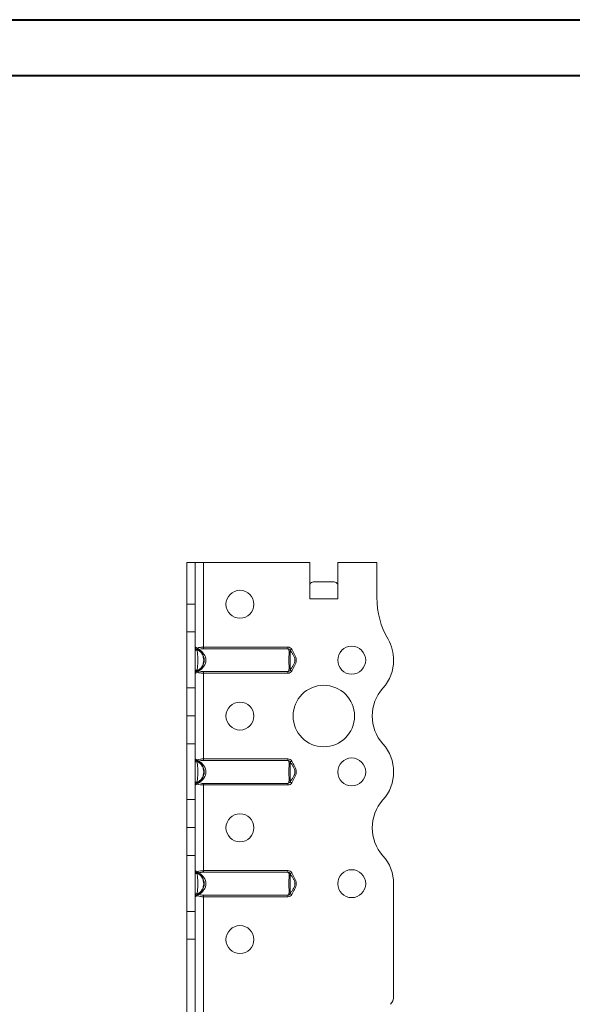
# Model space of a CAD drawing. Header units: millimetres. Extents: x 0 to 210, y 0 to 297.
# Tile 8 of 9: x 56 to 105, y 209 to 297. Entities that reach past the tile are written whole.
import ezdxf

# ---------------------------------------------------------------- set-up
doc = ezdxf.new("R2010")
doc.units = ezdxf.units.MM

msp = doc.modelspace()

# ---------------------------------------------------------------- linework, layer by layer
at = {"color": 7, "linetype": 'Continuous', "lineweight": 40}
for p, q in [((0.079, 297.215), (210.079, 297.215)), ((10.079, 292.215), (205.079, 292.215))]:
    msp.add_line(p, q, dxfattribs=at)
at = {"color": 7, "linetype": 'Continuous', "lineweight": 15}
for p, q in [((70.6, 248.656), (71.35, 248.656)), ((70.6, 244.931), (70.6, 248.656)), ((71.35, 244.931), (71.35, 248.656)), ((72.1, 248.656), (71.35, 248.656)), ((72.1, 241.072), (72.1, 248.656)), ((72.1, 248.656), (81.6, 248.656)), ((81.6, 245.406), (81.6, 248.656)), ((84.1, 245.406), (84.1, 248.656)), ((84.1, 248.656), (87.6, 248.656)), ((87.6, 248.656), (87.6, 245.516)), ((81.912, 246.906), (83.787, 246.906)), ((70.6, 244.931), (71.35, 244.931)), ((70.6, 242.431), (70.6, 244.931)), ((71.35, 244.931), (71.35, 242.431)), ((81.6, 245.406), (84.1, 245.406)), ((71.35, 242.431), (70.6, 242.431)), ((70.6, 237.431), (70.6, 242.431)), ((71.35, 237.431), (71.35, 242.431)), ((72.1, 240.932), (72.1, 241.072)), ((72.1, 241.072), (79.643, 241.072)), ((79.643, 240.932), (72.1, 240.932)), ((79.643, 240.932), (79.643, 241.072)), ((72.1, 238.879), (79.643, 238.879)), ((72.1, 238.739), (72.1, 238.879)), ((79.643, 238.739), (79.643, 238.879)), ((72.1, 231.072), (72.1, 238.739)), ((79.643, 238.739), (72.1, 238.739)), ((70.6, 237.431), (71.35, 237.431)), ((70.6, 234.93), (70.6, 237.431)), ((71.35, 237.431), (71.35, 234.93)), ((71.35, 234.93), (70.6, 234.93)), ((70.6, 234.93), (71.35, 234.93)), ((70.6, 234.93), (70.6, 234.93)), ((70.6, 232.431), (70.6, 234.93)), ((71.35, 234.93), (71.35, 234.93)), ((71.35, 234.93), (71.35, 232.431)), ((71.35, 232.431), (70.6, 232.431)), ((70.6, 227.431), (70.6, 232.431)), ((71.35, 227.431), (71.35, 232.431)), ((72.1, 230.932), (72.1, 231.072)), ((72.1, 231.072), (79.643, 231.072)), ((79.643, 230.932), (72.1, 230.932)), ((79.643, 230.932), (79.643, 231.072)), ((89.1, 229.906), (89.1, 229.906)), ((72.1, 228.879), (79.643, 228.879)), ((72.1, 228.739), (72.1, 228.879)), ((72.1, 221.072), (72.1, 228.739)), ((79.643, 228.739), (72.1, 228.739)), ((79.643, 228.739), (79.643, 228.879)), ((70.6, 227.431), (71.35, 227.431)), ((70.6, 224.93), (70.6, 227.431)), ((71.35, 227.431), (71.35, 224.93)), ((71.35, 224.93), (70.6, 224.93)), ((70.6, 224.93), (71.35, 224.93)), ((70.6, 222.431), (70.6, 224.93)), ((70.6, 224.93), (70.6, 224.93)), ((71.35, 224.93), (71.35, 222.431)), ((71.35, 224.93), (71.35, 224.93)), ((71.35, 222.431), (70.6, 222.431)), ((70.6, 217.431), (70.6, 222.431)), ((71.35, 217.431), (71.35, 222.431)), ((72.1, 220.932), (72.1, 221.072)), ((72.1, 221.072), (79.643, 221.072)), ((79.643, 220.932), (72.1, 220.932)), ((79.643, 220.932), (79.643, 221.072)), ((89.1, 219.905), (89.1, 209.82)), ((72.1, 218.879), (79.643, 218.879)), ((72.1, 218.739), (72.1, 218.879)), ((72.1, 192.406), (72.1, 218.739)), ((79.643, 218.739), (72.1, 218.739)), ((79.643, 218.739), (79.643, 218.879)), ((70.6, 217.431), (71.35, 217.431)), ((70.6, 214.93), (70.6, 217.431)), ((71.35, 217.431), (71.35, 214.93)), ((71.35, 214.93), (70.6, 214.93)), ((70.6, 207.906), (70.6, 214.93)), ((71.35, 207.906), (71.35, 214.93))]:
    msp.add_line(p, q, dxfattribs=at)
at = {"color": 7, "linetype": 'Continuous', "lineweight": 15, "flags": 128}
for points in [[(71.503, 240.807), (71.473, 240.808), (71.445, 240.812), (71.418, 240.818), (71.395, 240.827), (71.376, 240.837), (71.361, 240.849), (71.353, 240.862), (71.35, 240.876)], [(79.852, 240.807), (79.854, 240.808), (79.861, 240.812), (79.873, 240.818), (79.89, 240.827), (79.91, 240.837), (79.933, 240.849), (79.959, 240.862), (79.985, 240.876)], [(71.35, 238.936), (71.353, 238.949), (71.361, 238.962), (71.376, 238.974), (71.395, 238.985), (71.418, 238.993), (71.445, 238.999), (71.473, 239.003), (71.503, 239.004)], [(79.985, 238.936), (79.959, 238.949), (79.933, 238.962), (79.91, 238.974), (79.89, 238.985), (79.873, 238.993), (79.861, 238.999), (79.854, 239.003), (79.852, 239.004)], [(71.503, 230.807), (71.473, 230.808), (71.445, 230.812), (71.418, 230.818), (71.395, 230.827), (71.376, 230.837), (71.361, 230.849), (71.353, 230.862), (71.35, 230.876)], [(79.852, 230.807), (79.854, 230.808), (79.861, 230.812), (79.873, 230.818), (79.89, 230.827), (79.91, 230.837), (79.933, 230.849), (79.959, 230.862), (79.985, 230.876)], [(71.35, 228.936), (71.353, 228.949), (71.361, 228.962), (71.376, 228.974), (71.395, 228.985), (71.418, 228.993), (71.445, 228.999), (71.473, 229.003), (71.503, 229.004)], [(79.985, 228.936), (79.959, 228.949), (79.933, 228.962), (79.91, 228.974), (79.89, 228.985), (79.873, 228.993), (79.861, 228.999), (79.854, 229.003), (79.852, 229.004)], [(71.503, 220.807), (71.473, 220.808), (71.445, 220.812), (71.418, 220.818), (71.395, 220.827), (71.376, 220.837), (71.361, 220.849), (71.353, 220.862), (71.35, 220.876)], [(79.852, 220.807), (79.854, 220.808), (79.861, 220.812), (79.873, 220.818), (79.89, 220.827), (79.91, 220.837), (79.933, 220.849), (79.959, 220.862), (79.985, 220.876)], [(71.35, 218.936), (71.353, 218.949), (71.361, 218.962), (71.376, 218.974), (71.395, 218.985), (71.418, 218.993), (71.445, 218.999), (71.473, 219.003), (71.503, 219.004)], [(79.985, 218.936), (79.959, 218.949), (79.933, 218.962), (79.91, 218.974), (79.89, 218.985), (79.873, 218.993), (79.861, 218.999), (79.854, 219.003), (79.852, 219.004)]]:
    msp.add_lwpolyline(points, dxfattribs=at)
at = {"color": 7, "linetype": 'Continuous', "lineweight": 15}
for centre, radius in [((75.35, 244.906), 1.25), ((85.35, 239.906), 1.25), ((82.85, 234.906), 2.75), ((75.35, 234.906), 1.25), ((85.35, 229.906), 1.25), ((75.35, 224.906), 1.25), ((85.35, 219.906), 1.25), ((75.35, 214.906), 1.25)]:
    msp.add_circle(centre, radius, dxfattribs=at)
for centre, radius, start, end in [((95.1, 245.516), 7.5, 180, 209.92644), ((85.35, 239.903), 3.75, 0.04091, 29.92644), ((71.5, 241.072), 0.15, 180, 248.8998), ((71.67, 240.943), 0.11, 156.18641, 230.64903), ((71.768, 241.042), 0.206, 195.17366, 243.31133), ((71.638, 240.932), 0.0829, 243.06907, 296.93093), ((85.35, 239.906), 3.75, 318.18774, 0), ((71.5, 238.739), 0.15, 111.1002, 180), ((71.67, 238.868), 0.11, 129.35097, 203.81359), ((71.768, 238.77), 0.206, 116.68867, 164.82634), ((71.638, 238.879), 0.0829, 63.07841, 116.92159), ((90.94, 234.906), 3.75, 138.18774, 221.81956), ((85.352, 229.906), 3.748, 0, 41.81956), ((71.5, 231.072), 0.15, 180, 248.8998), ((71.67, 230.943), 0.11, 156.1864, 230.64829), ((71.768, 231.042), 0.206, 195.17264, 243.31074), ((71.638, 230.932), 0.0829, 243.07841, 296.92159), ((85.35, 229.906), 3.75, 318.18774, 0), ((71.5, 228.739), 0.15, 111.1002, 180), ((71.67, 228.868), 0.11, 129.35097, 203.81359), ((71.768, 228.77), 0.206, 116.68867, 164.82634), ((71.638, 228.88), 0.0829, 63.06907, 116.93093), ((90.94, 224.906), 3.75, 138.18774, 221.81226), ((85.35, 219.905), 3.75, 0, 41.81226), ((71.5, 221.072), 0.15, 180, 248.8998), ((71.67, 220.943), 0.11, 156.18641, 230.64903), ((71.768, 221.042), 0.206, 195.17366, 243.31133), ((71.638, 220.932), 0.0829, 243.06907, 296.93093), ((71.5, 218.739), 0.15, 111.1002, 180), ((71.67, 218.868), 0.11, 129.35097, 203.81359), ((71.768, 218.77), 0.206, 116.68867, 164.82634), ((71.638, 218.88), 0.0829, 63.06907, 116.93093), ((88.1, 209.82), 1, 315, 0)]:
    msp.add_arc(centre, radius, start, end, dxfattribs=at)
for centre, major_axis, ratio, start_param, end_param in [((81.912, 245.406), (0, 1.5), 0.416667, 0, 0.523599), ((83.787, 245.406), (0, 1.5), 0.416667, 5.759587, 6.283185), ((71.05, 239.906), (1.25, 0), 0.88, 5.236668, 7.329703), ((71.05, 229.906), (1.25, 0), 0.88, 5.236668, 7.329703), ((71.05, 219.906), (1.25, 0), 0.88, 5.236668, 7.329703)]:
    msp.add_ellipse(centre, major_axis=major_axis, ratio=ratio, start_param=start_param, end_param=end_param, dxfattribs=at)
for points, knots in [([(71.35, 241.072), (71.35, 241.072), (71.355, 241.07), (71.374, 241.064), (71.389, 241.059), (71.446, 241.04), (71.502, 241.019), (71.569, 240.988)], [0, 0, 0, 0, 0.25, 0.25, 0.5, 0.5, 1, 1, 1, 1]), ([(71.503, 240.807), (71.495, 240.845), (71.49, 240.875), (71.471, 240.915), (71.457, 240.927), (71.446, 240.932)], [0, 0, 0, 0, 0.5, 0.5, 1, 1, 1, 1]), ([(71.446, 240.932), (71.468, 240.923), (71.49, 240.914), (71.535, 240.893), (71.558, 240.881), (71.63, 240.842), (71.678, 240.81), (71.811, 240.708), (71.888, 240.627), (72.017, 240.442), (72.066, 240.342), (72.133, 240.128), (72.15, 240.017), (72.15, 239.849), (72.145, 239.792), (72.128, 239.682), (72.115, 239.628), (72.065, 239.469), (72.015, 239.367), (71.919, 239.229), (71.883, 239.185), (71.805, 239.104), (71.764, 239.067), (71.675, 238.999), (71.628, 238.968), (71.555, 238.928), (71.533, 238.917), (71.489, 238.897), (71.468, 238.888), (71.446, 238.879)], [0, 0, 0, 0, 0.03125, 0.03125, 0.0625, 0.0625, 0.125, 0.125, 0.25, 0.25, 0.375, 0.375, 0.5, 0.5, 0.5625, 0.5625, 0.625, 0.625, 0.75, 0.75, 0.8125, 0.8125, 0.875, 0.875, 0.9375, 0.9375, 0.96875, 0.96875, 1, 1, 1, 1]), ([(71.503, 239.004), (71.553, 239.002), (71.601, 239.02), (71.688, 239.064), (71.728, 239.092), (71.841, 239.188), (71.904, 239.265), (72.005, 239.431), (72.044, 239.523), (72.094, 239.711), (72.107, 239.808), (72.107, 240.004), (72.094, 240.1), (72.043, 240.29), (72.005, 240.38), (71.904, 240.547), (71.841, 240.623), (71.728, 240.719), (71.688, 240.747), (71.6, 240.792), (71.553, 240.809), (71.503, 240.807)], [0, 0, 0, 0, 0.0625, 0.0625, 0.125, 0.125, 0.25, 0.25, 0.375, 0.375, 0.5, 0.5, 0.625, 0.625, 0.75, 0.75, 0.875, 0.875, 0.9375, 0.9375, 1, 1, 1, 1]), ([(71.503, 240.807), (71.52, 240.734), (71.532, 240.663), (71.552, 240.521), (71.56, 240.45), (71.573, 240.305), (71.579, 240.231), (71.587, 240.075), (71.59, 239.991), (71.59, 239.822), (71.587, 239.738), (71.579, 239.581), (71.573, 239.507), (71.56, 239.362), (71.552, 239.291), (71.532, 239.149), (71.52, 239.078), (71.503, 239.004)], [0, 0, 0, 0, 0.125, 0.125, 0.25, 0.25, 0.375, 0.375, 0.5, 0.5, 0.625, 0.625, 0.75, 0.75, 0.875, 0.875, 1, 1, 1, 1]), ([(71.569, 240.988), (71.637, 241.019), (71.719, 241.04), (71.855, 241.059), (71.903, 241.064), (72, 241.07), (72.049, 241.072), (72.1, 241.072)], [0, 0, 0, 0, 0.5, 0.5, 0.75, 0.75, 1, 1, 1, 1]), ([(72.1, 240.932), (72.021, 240.932), (71.943, 240.927), (71.798, 240.904), (71.731, 240.886), (71.675, 240.858)], [0, 0, 0, 0, 0.5, 0.5, 1, 1, 1, 1]), ([(79.985, 240.876), (79.953, 240.938), (79.902, 240.988), (79.782, 241.054), (79.712, 241.072), (79.643, 241.072)], [0, 0, 0, 0, 0.5, 0.5, 1, 1, 1, 1]), ([(79.643, 238.879), (79.657, 238.888), (79.673, 238.898), (79.702, 238.918), (79.713, 238.93), (79.731, 238.97), (79.735, 239.001), (79.744, 239.103), (79.744, 239.185), (79.742, 239.368), (79.74, 239.47), (79.736, 239.684), (79.735, 239.795), (79.735, 240.02), (79.736, 240.13), (79.74, 240.344), (79.742, 240.444), (79.743, 240.581), (79.744, 240.625), (79.742, 240.706), (79.741, 240.743), (79.735, 240.811), (79.731, 240.842), (79.713, 240.882), (79.701, 240.893), (79.673, 240.914), (79.657, 240.923), (79.643, 240.932)], [0, 0, 0, 0, 0.03125, 0.03125, 0.0625, 0.0625, 0.125, 0.125, 0.25, 0.25, 0.375, 0.375, 0.5, 0.5, 0.625, 0.625, 0.75, 0.75, 0.8125, 0.8125, 0.875, 0.875, 0.9375, 0.9375, 0.96875, 0.96875, 1, 1, 1, 1]), ([(79.643, 240.932), (79.684, 240.927), (79.724, 240.915), (79.799, 240.876), (79.832, 240.845), (79.852, 240.807)], [0, 0, 0, 0, 0.5, 0.5, 1, 1, 1, 1]), ([(79.852, 240.807), (79.852, 240.809), (79.849, 240.792), (79.846, 240.747), (79.844, 240.719), (79.842, 240.624), (79.841, 240.547), (79.84, 240.381), (79.84, 240.29), (79.84, 240.101), (79.84, 240.005), (79.84, 239.808), (79.84, 239.711), (79.84, 239.522), (79.84, 239.43), (79.841, 239.264), (79.842, 239.187), (79.844, 239.092), (79.846, 239.064), (79.849, 239.019), (79.852, 239.002), (79.852, 239.004)], [0, 0, 0, 0, 0.0625, 0.0625, 0.125, 0.125, 0.25, 0.25, 0.375, 0.375, 0.5, 0.5, 0.625, 0.625, 0.75, 0.75, 0.875, 0.875, 0.9375, 0.9375, 1, 1, 1, 1]), ([(79.852, 239.004), (79.89, 239.078), (79.934, 239.149), (80.022, 239.291), (80.067, 239.362), (80.152, 239.507), (80.191, 239.581), (80.252, 239.737), (80.273, 239.822), (80.273, 239.992), (80.252, 240.075), (80.191, 240.231), (80.152, 240.305), (80.067, 240.45), (80.022, 240.521), (79.934, 240.663), (79.89, 240.734), (79.852, 240.807)], [0, 0, 0, 0, 0.125, 0.125, 0.25, 0.25, 0.375, 0.375, 0.5, 0.5, 0.625, 0.625, 0.75, 0.75, 0.875, 0.875, 1, 1, 1, 1]), ([(79.985, 240.876), (80.066, 240.718), (80.162, 240.568), (80.284, 240.333), (80.321, 240.252), (80.376, 240.083), (80.392, 239.996), (80.393, 239.818), (80.376, 239.728), (80.321, 239.559), (80.284, 239.479), (80.162, 239.243), (80.066, 239.093), (79.985, 238.936)], [0, 0, 0, 0, 0.25, 0.25, 0.375, 0.375, 0.5, 0.5, 0.625, 0.625, 0.75, 0.75, 1, 1, 1, 1]), ([(71.569, 238.824), (71.502, 238.792), (71.446, 238.772), (71.389, 238.752), (71.374, 238.747), (71.355, 238.741), (71.35, 238.739), (71.35, 238.739)], [0, 0, 0, 0, 0.5, 0.5, 0.75, 0.75, 1, 1, 1, 1]), ([(71.446, 238.879), (71.457, 238.884), (71.471, 238.896), (71.49, 238.936), (71.495, 238.966), (71.503, 239.004)], [0, 0, 0, 0, 0.5, 0.5, 1, 1, 1, 1]), ([(72.1, 238.739), (72.049, 238.739), (72, 238.741), (71.903, 238.747), (71.855, 238.752), (71.719, 238.772), (71.637, 238.792), (71.569, 238.824)], [0, 0, 0, 0, 0.25, 0.25, 0.5, 0.5, 1, 1, 1, 1]), ([(71.675, 238.953), (71.731, 238.925), (71.798, 238.907), (71.943, 238.884), (72.021, 238.879), (72.1, 238.879)], [0, 0, 0, 0, 0.5, 0.5, 1, 1, 1, 1]), ([(79.852, 239.004), (79.832, 238.966), (79.799, 238.936), (79.724, 238.896), (79.684, 238.884), (79.643, 238.879)], [0, 0, 0, 0, 0.5, 0.5, 1, 1, 1, 1]), ([(79.643, 238.739), (79.712, 238.739), (79.781, 238.757), (79.903, 238.823), (79.953, 238.874), (79.985, 238.936)], [0, 0, 0, 0, 0.5, 0.5, 1, 1, 1, 1]), ([(71.35, 231.072), (71.35, 231.072), (71.355, 231.07), (71.374, 231.064), (71.389, 231.059), (71.446, 231.04), (71.502, 231.019), (71.569, 230.988)], [0, 0, 0, 0, 0.25, 0.25, 0.5, 0.5, 1, 1, 1, 1]), ([(71.503, 230.807), (71.495, 230.845), (71.49, 230.875), (71.471, 230.915), (71.457, 230.927), (71.446, 230.932)], [0, 0, 0, 0, 0.5, 0.5, 1, 1, 1, 1]), ([(71.446, 230.932), (71.468, 230.923), (71.49, 230.914), (71.535, 230.893), (71.558, 230.881), (71.63, 230.842), (71.678, 230.81), (71.811, 230.708), (71.888, 230.627), (72.017, 230.442), (72.066, 230.342), (72.133, 230.128), (72.15, 230.017), (72.15, 229.849), (72.145, 229.792), (72.128, 229.682), (72.115, 229.628), (72.065, 229.469), (72.015, 229.367), (71.919, 229.229), (71.883, 229.185), (71.805, 229.104), (71.764, 229.067), (71.675, 228.999), (71.628, 228.968), (71.555, 228.928), (71.533, 228.917), (71.489, 228.897), (71.468, 228.888), (71.446, 228.879)], [0, 0, 0, 0, 0.03125, 0.03125, 0.0625, 0.0625, 0.125, 0.125, 0.25, 0.25, 0.375, 0.375, 0.5, 0.5, 0.5625, 0.5625, 0.625, 0.625, 0.75, 0.75, 0.8125, 0.8125, 0.875, 0.875, 0.9375, 0.9375, 0.96875, 0.96875, 1, 1, 1, 1]), ([(71.569, 230.988), (71.637, 231.019), (71.719, 231.04), (71.855, 231.059), (71.903, 231.064), (72, 231.07), (72.049, 231.072), (72.1, 231.072)], [0, 0, 0, 0, 0.5, 0.5, 0.75, 0.75, 1, 1, 1, 1]), ([(72.1, 230.932), (72.021, 230.932), (71.943, 230.927), (71.798, 230.904), (71.731, 230.886), (71.675, 230.858)], [0, 0, 0, 0, 0.5, 0.5, 1, 1, 1, 1]), ([(79.985, 230.876), (79.953, 230.938), (79.902, 230.988), (79.782, 231.054), (79.712, 231.072), (79.643, 231.072)], [0, 0, 0, 0, 0.5, 0.5, 1, 1, 1, 1]), ([(79.643, 228.879), (79.657, 228.888), (79.673, 228.898), (79.702, 228.918), (79.713, 228.93), (79.731, 228.97), (79.735, 229.001), (79.744, 229.103), (79.744, 229.185), (79.742, 229.368), (79.74, 229.47), (79.736, 229.684), (79.735, 229.795), (79.735, 230.02), (79.736, 230.13), (79.74, 230.344), (79.742, 230.444), (79.743, 230.581), (79.744, 230.625), (79.742, 230.706), (79.741, 230.743), (79.735, 230.811), (79.731, 230.842), (79.713, 230.882), (79.701, 230.893), (79.673, 230.914), (79.657, 230.923), (79.643, 230.932)], [0, 0, 0, 0, 0.03125, 0.03125, 0.0625, 0.0625, 0.125, 0.125, 0.25, 0.25, 0.375, 0.375, 0.5, 0.5, 0.625, 0.625, 0.75, 0.75, 0.8125, 0.8125, 0.875, 0.875, 0.9375, 0.9375, 0.96875, 0.96875, 1, 1, 1, 1]), ([(79.643, 230.932), (79.684, 230.927), (79.724, 230.915), (79.799, 230.876), (79.832, 230.845), (79.852, 230.807)], [0, 0, 0, 0, 0.5, 0.5, 1, 1, 1, 1]), ([(79.985, 230.876), (80.066, 230.718), (80.162, 230.568), (80.284, 230.333), (80.321, 230.252), (80.376, 230.083), (80.392, 229.996), (80.393, 229.818), (80.376, 229.728), (80.321, 229.559), (80.284, 229.479), (80.162, 229.243), (80.066, 229.093), (79.985, 228.936)], [0, 0, 0, 0, 0.25, 0.25, 0.375, 0.375, 0.5, 0.5, 0.625, 0.625, 0.75, 0.75, 1, 1, 1, 1]), ([(71.503, 229.004), (71.553, 229.002), (71.601, 229.02), (71.688, 229.064), (71.728, 229.092), (71.841, 229.188), (71.904, 229.265), (72.005, 229.431), (72.044, 229.523), (72.094, 229.711), (72.107, 229.808), (72.107, 230.004), (72.094, 230.1), (72.043, 230.29), (72.005, 230.38), (71.904, 230.547), (71.841, 230.623), (71.728, 230.719), (71.688, 230.747), (71.6, 230.792), (71.553, 230.809), (71.503, 230.807)], [0, 0, 0, 0, 0.0625, 0.0625, 0.125, 0.125, 0.25, 0.25, 0.375, 0.375, 0.5, 0.5, 0.625, 0.625, 0.75, 0.75, 0.875, 0.875, 0.9375, 0.9375, 1, 1, 1, 1]), ([(71.503, 230.807), (71.52, 230.734), (71.532, 230.663), (71.552, 230.521), (71.56, 230.45), (71.573, 230.305), (71.579, 230.231), (71.587, 230.075), (71.59, 229.991), (71.59, 229.822), (71.587, 229.738), (71.579, 229.581), (71.573, 229.507), (71.56, 229.362), (71.552, 229.291), (71.532, 229.149), (71.52, 229.078), (71.503, 229.004)], [0, 0, 0, 0, 0.125, 0.125, 0.25, 0.25, 0.375, 0.375, 0.5, 0.5, 0.625, 0.625, 0.75, 0.75, 0.875, 0.875, 1, 1, 1, 1]), ([(79.852, 230.807), (79.852, 230.809), (79.849, 230.792), (79.846, 230.747), (79.844, 230.719), (79.842, 230.624), (79.841, 230.547), (79.84, 230.381), (79.84, 230.29), (79.84, 230.101), (79.84, 230.005), (79.84, 229.808), (79.84, 229.711), (79.84, 229.522), (79.84, 229.43), (79.841, 229.264), (79.842, 229.187), (79.844, 229.092), (79.846, 229.064), (79.849, 229.019), (79.852, 229.002), (79.852, 229.004)], [0, 0, 0, 0, 0.0625, 0.0625, 0.125, 0.125, 0.25, 0.25, 0.375, 0.375, 0.5, 0.5, 0.625, 0.625, 0.75, 0.75, 0.875, 0.875, 0.9375, 0.9375, 1, 1, 1, 1]), ([(79.852, 229.004), (79.89, 229.078), (79.934, 229.149), (80.022, 229.291), (80.067, 229.362), (80.152, 229.507), (80.191, 229.581), (80.252, 229.737), (80.273, 229.822), (80.273, 229.992), (80.252, 230.075), (80.191, 230.231), (80.152, 230.305), (80.067, 230.45), (80.022, 230.521), (79.934, 230.663), (79.89, 230.734), (79.852, 230.807)], [0, 0, 0, 0, 0.125, 0.125, 0.25, 0.25, 0.375, 0.375, 0.5, 0.5, 0.625, 0.625, 0.75, 0.75, 0.875, 0.875, 1, 1, 1, 1]), ([(71.569, 228.824), (71.502, 228.792), (71.446, 228.772), (71.389, 228.752), (71.374, 228.747), (71.355, 228.741), (71.35, 228.739), (71.35, 228.739)], [0, 0, 0, 0, 0.5, 0.5, 0.75, 0.75, 1, 1, 1, 1]), ([(71.446, 228.879), (71.457, 228.884), (71.471, 228.896), (71.49, 228.936), (71.495, 228.966), (71.503, 229.004)], [0, 0, 0, 0, 0.5, 0.5, 1, 1, 1, 1]), ([(72.1, 228.739), (72.049, 228.739), (72, 228.741), (71.903, 228.747), (71.855, 228.752), (71.719, 228.772), (71.637, 228.792), (71.569, 228.824)], [0, 0, 0, 0, 0.25, 0.25, 0.5, 0.5, 1, 1, 1, 1]), ([(71.675, 228.953), (71.731, 228.925), (71.798, 228.907), (71.943, 228.884), (72.021, 228.879), (72.1, 228.879)], [0, 0, 0, 0, 0.5, 0.5, 1, 1, 1, 1]), ([(79.852, 229.004), (79.832, 228.966), (79.799, 228.936), (79.724, 228.896), (79.684, 228.884), (79.643, 228.879)], [0, 0, 0, 0, 0.5, 0.5, 1, 1, 1, 1]), ([(79.643, 228.739), (79.712, 228.739), (79.781, 228.757), (79.903, 228.823), (79.953, 228.874), (79.985, 228.936)], [0, 0, 0, 0, 0.5, 0.5, 1, 1, 1, 1]), ([(71.35, 221.072), (71.35, 221.072), (71.355, 221.07), (71.374, 221.064), (71.389, 221.059), (71.446, 221.04), (71.502, 221.019), (71.569, 220.988)], [0, 0, 0, 0, 0.25, 0.25, 0.5, 0.5, 1, 1, 1, 1]), ([(71.503, 220.807), (71.495, 220.845), (71.49, 220.875), (71.471, 220.915), (71.457, 220.927), (71.446, 220.932)], [0, 0, 0, 0, 0.5, 0.5, 1, 1, 1, 1]), ([(71.446, 220.932), (71.468, 220.923), (71.49, 220.914), (71.535, 220.893), (71.558, 220.881), (71.63, 220.842), (71.678, 220.81), (71.811, 220.708), (71.888, 220.627), (72.017, 220.442), (72.066, 220.342), (72.133, 220.128), (72.15, 220.017), (72.15, 219.849), (72.145, 219.792), (72.128, 219.682), (72.115, 219.628), (72.065, 219.469), (72.015, 219.367), (71.919, 219.229), (71.883, 219.185), (71.805, 219.104), (71.764, 219.067), (71.675, 218.999), (71.628, 218.968), (71.555, 218.928), (71.533, 218.917), (71.489, 218.897), (71.468, 218.888), (71.446, 218.879)], [0, 0, 0, 0, 0.03125, 0.03125, 0.0625, 0.0625, 0.125, 0.125, 0.25, 0.25, 0.375, 0.375, 0.5, 0.5, 0.5625, 0.5625, 0.625, 0.625, 0.75, 0.75, 0.8125, 0.8125, 0.875, 0.875, 0.9375, 0.9375, 0.96875, 0.96875, 1, 1, 1, 1]), ([(71.503, 219.004), (71.553, 219.002), (71.601, 219.02), (71.688, 219.064), (71.728, 219.092), (71.841, 219.188), (71.904, 219.265), (72.005, 219.431), (72.044, 219.523), (72.094, 219.711), (72.107, 219.808), (72.107, 220.004), (72.094, 220.1), (72.043, 220.29), (72.005, 220.38), (71.904, 220.547), (71.841, 220.623), (71.728, 220.719), (71.688, 220.747), (71.6, 220.792), (71.553, 220.809), (71.503, 220.807)], [0, 0, 0, 0, 0.0625, 0.0625, 0.125, 0.125, 0.25, 0.25, 0.375, 0.375, 0.5, 0.5, 0.625, 0.625, 0.75, 0.75, 0.875, 0.875, 0.9375, 0.9375, 1, 1, 1, 1]), ([(71.503, 220.807), (71.52, 220.734), (71.532, 220.663), (71.552, 220.521), (71.56, 220.45), (71.573, 220.305), (71.579, 220.231), (71.587, 220.075), (71.59, 219.991), (71.59, 219.822), (71.587, 219.738), (71.579, 219.581), (71.573, 219.507), (71.56, 219.362), (71.552, 219.291), (71.532, 219.149), (71.52, 219.078), (71.503, 219.004)], [0, 0, 0, 0, 0.125, 0.125, 0.25, 0.25, 0.375, 0.375, 0.5, 0.5, 0.625, 0.625, 0.75, 0.75, 0.875, 0.875, 1, 1, 1, 1]), ([(71.569, 220.988), (71.637, 221.019), (71.719, 221.04), (71.855, 221.059), (71.903, 221.064), (72, 221.07), (72.049, 221.072), (72.1, 221.072)], [0, 0, 0, 0, 0.5, 0.5, 0.75, 0.75, 1, 1, 1, 1]), ([(72.1, 220.932), (72.021, 220.932), (71.943, 220.927), (71.798, 220.904), (71.731, 220.886), (71.675, 220.858)], [0, 0, 0, 0, 0.5, 0.5, 1, 1, 1, 1]), ([(79.985, 220.876), (79.953, 220.938), (79.902, 220.988), (79.782, 221.054), (79.712, 221.072), (79.643, 221.072)], [0, 0, 0, 0, 0.5, 0.5, 1, 1, 1, 1]), ([(79.643, 218.879), (79.657, 218.888), (79.673, 218.898), (79.702, 218.918), (79.713, 218.93), (79.731, 218.97), (79.735, 219.001), (79.744, 219.103), (79.744, 219.185), (79.742, 219.368), (79.74, 219.47), (79.736, 219.684), (79.735, 219.795), (79.735, 220.02), (79.736, 220.13), (79.74, 220.344), (79.742, 220.444), (79.743, 220.581), (79.744, 220.625), (79.742, 220.706), (79.741, 220.743), (79.735, 220.811), (79.731, 220.842), (79.713, 220.882), (79.701, 220.893), (79.673, 220.914), (79.657, 220.923), (79.643, 220.932)], [0, 0, 0, 0, 0.03125, 0.03125, 0.0625, 0.0625, 0.125, 0.125, 0.25, 0.25, 0.375, 0.375, 0.5, 0.5, 0.625, 0.625, 0.75, 0.75, 0.8125, 0.8125, 0.875, 0.875, 0.9375, 0.9375, 0.96875, 0.96875, 1, 1, 1, 1]), ([(79.643, 220.932), (79.684, 220.927), (79.724, 220.915), (79.799, 220.876), (79.832, 220.845), (79.852, 220.807)], [0, 0, 0, 0, 0.5, 0.5, 1, 1, 1, 1]), ([(79.852, 220.807), (79.852, 220.809), (79.849, 220.792), (79.846, 220.747), (79.844, 220.719), (79.842, 220.624), (79.841, 220.547), (79.84, 220.381), (79.84, 220.29), (79.84, 220.101), (79.84, 220.005), (79.84, 219.808), (79.84, 219.711), (79.84, 219.522), (79.84, 219.43), (79.841, 219.264), (79.842, 219.187), (79.844, 219.092), (79.846, 219.064), (79.849, 219.019), (79.852, 219.002), (79.852, 219.004)], [0, 0, 0, 0, 0.0625, 0.0625, 0.125, 0.125, 0.25, 0.25, 0.375, 0.375, 0.5, 0.5, 0.625, 0.625, 0.75, 0.75, 0.875, 0.875, 0.9375, 0.9375, 1, 1, 1, 1]), ([(79.852, 219.004), (79.89, 219.078), (79.934, 219.149), (80.022, 219.291), (80.067, 219.362), (80.152, 219.507), (80.191, 219.581), (80.252, 219.737), (80.273, 219.822), (80.273, 219.992), (80.252, 220.075), (80.191, 220.231), (80.152, 220.305), (80.067, 220.45), (80.022, 220.521), (79.934, 220.663), (79.89, 220.734), (79.852, 220.807)], [0, 0, 0, 0, 0.125, 0.125, 0.25, 0.25, 0.375, 0.375, 0.5, 0.5, 0.625, 0.625, 0.75, 0.75, 0.875, 0.875, 1, 1, 1, 1]), ([(79.985, 220.876), (80.066, 220.718), (80.162, 220.568), (80.284, 220.333), (80.321, 220.252), (80.376, 220.083), (80.392, 219.996), (80.393, 219.818), (80.376, 219.728), (80.321, 219.559), (80.284, 219.479), (80.162, 219.243), (80.066, 219.093), (79.985, 218.936)], [0, 0, 0, 0, 0.25, 0.25, 0.375, 0.375, 0.5, 0.5, 0.625, 0.625, 0.75, 0.75, 1, 1, 1, 1]), ([(71.569, 218.824), (71.502, 218.792), (71.446, 218.772), (71.389, 218.752), (71.374, 218.747), (71.355, 218.741), (71.35, 218.739), (71.35, 218.739)], [0, 0, 0, 0, 0.5, 0.5, 0.75, 0.75, 1, 1, 1, 1]), ([(71.446, 218.879), (71.457, 218.884), (71.471, 218.896), (71.49, 218.936), (71.495, 218.966), (71.503, 219.004)], [0, 0, 0, 0, 0.5, 0.5, 1, 1, 1, 1]), ([(72.1, 218.739), (72.049, 218.739), (72, 218.741), (71.903, 218.747), (71.855, 218.752), (71.719, 218.772), (71.637, 218.792), (71.569, 218.824)], [0, 0, 0, 0, 0.25, 0.25, 0.5, 0.5, 1, 1, 1, 1]), ([(71.675, 218.953), (71.731, 218.925), (71.798, 218.907), (71.943, 218.884), (72.021, 218.879), (72.1, 218.879)], [0, 0, 0, 0, 0.5, 0.5, 1, 1, 1, 1]), ([(79.852, 219.004), (79.832, 218.966), (79.799, 218.936), (79.724, 218.896), (79.684, 218.884), (79.643, 218.879)], [0, 0, 0, 0, 0.5, 0.5, 1, 1, 1, 1]), ([(79.643, 218.739), (79.712, 218.739), (79.781, 218.757), (79.903, 218.823), (79.953, 218.874), (79.985, 218.936)], [0, 0, 0, 0, 0.5, 0.5, 1, 1, 1, 1])]:
    msp.add_open_spline(points, degree=3, knots=knots, dxfattribs=at)

doc.saveas('drawing.dxf')
